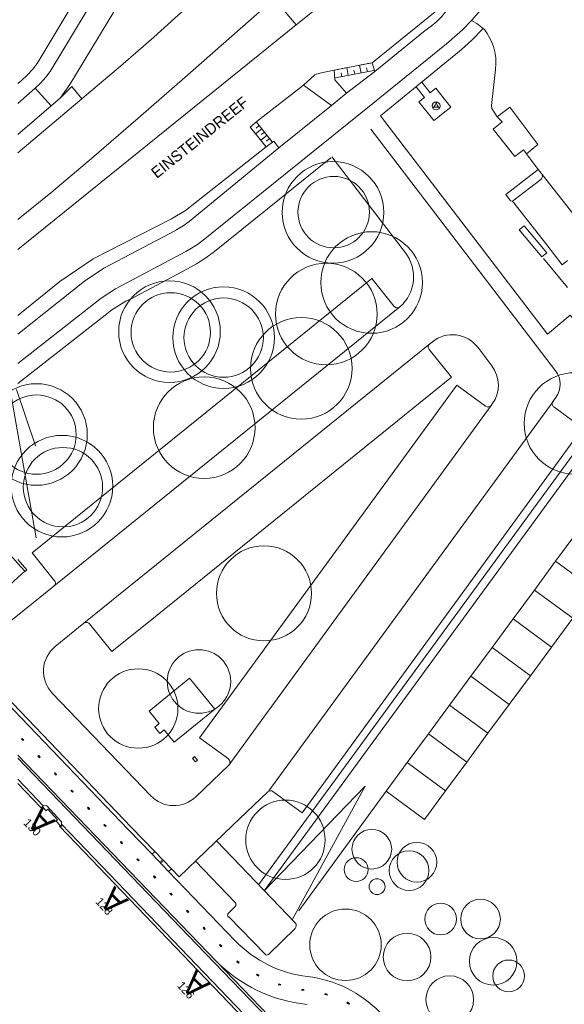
# Model space of a CAD drawing. Header units: metres. Extents: x 134994 to 136506, y 457393 to 459006.
# Tile 93 of 171: x 135500 to 135569, y 458075 to 458199. Entities that reach past the tile are written whole.
import ezdxf
from ezdxf.enums import TextEntityAlignment as Align

# ---------------------------------------------------------------- set-up
doc = ezdxf.new("R2010")
doc.units = ezdxf.units.M
for name, color, linetype, lineweight in [('B-PV-GR-BOOM-G', 250, 'Continuous', 13), ('B-WE-GR-BOOM-S', 250, 'Continuous', 13), ('B-WE-GW_TALUDLIJNEN', 251, 'Continuous', 5), ('B-WE-KG_BEBOUWING', 251, 'Continuous', 20), ('B-WE-KG_HUISNR', 251, 'Continuous', 5), ('B-WE-KG_ONDERGROND_REST', 251, 'Continuous', 5), ('B-WE-KG_STRAATNAAM', 251, 'Continuous', 5), ('N-WE-KG_BEBOUWING', 250, 'Continuous', 13)]:
    doc.layers.add(name, color=color, linetype=linetype, lineweight=lineweight)
doc.styles.add('Styledgn000', font='dgn000.shx')

# ---------------------------------------------------------------- blocks, each defined once
blk = doc.blocks.new('SGR-BOOM_02')
blk.add_circle((0, 0), 6.4)

msp = doc.modelspace()

# ---------------------------------------------------------------- hatches: boundary and pattern name
at = {"layer": 'B-WE-KG_ONDERGROND_REST'}
for points in [[(135500.54, 458108.43), (135500.73, 458108.23), (135500.65, 458108.15), (135500.45, 458108.35)], [(135502.62, 458106.26), (135502.81, 458106.07), (135502.72, 458105.98), (135502.53, 458106.18)], [(135504.69, 458104.1), (135504.88, 458103.9), (135504.8, 458103.82), (135504.61, 458104.02)], [(135506.77, 458101.93), (135506.96, 458101.73), (135506.87, 458101.65), (135506.68, 458101.85)], [(135508.85, 458099.77), (135509.04, 458099.57), (135508.95, 458099.49), (135508.76, 458099.69)], [(135510.92, 458097.6), (135511.11, 458097.4), (135511.03, 458097.32), (135510.83, 458097.52)], [(135513, 458095.44), (135513.19, 458095.24), (135513.1, 458095.16), (135512.91, 458095.35)], [(135515.08, 458093.28), (135515.27, 458093.08), (135515.18, 458092.99), (135514.99, 458093.19)], [(135517.16, 458091.11), (135517.35, 458090.91), (135517.26, 458090.83), (135517.07, 458091.03)], [(135519.24, 458088.95), (135519.43, 458088.75), (135519.34, 458088.67), (135519.15, 458088.87)], [(135521.32, 458086.79), (135521.51, 458086.59), (135521.42, 458086.51), (135521.23, 458086.71)], [(135523.4, 458084.63), (135523.59, 458084.43), (135523.5, 458084.35), (135523.31, 458084.55)], [(135525.48, 458082.47), (135525.67, 458082.27), (135525.58, 458082.18), (135525.39, 458082.38)], [(135527.63, 458080.4), (135527.85, 458080.22), (135527.78, 458080.13), (135527.56, 458080.3)], [(135530.11, 458078.72), (135530.35, 458078.59), (135530.29, 458078.49), (135530.05, 458078.62)], [(135532.84, 458077.52), (135533.1, 458077.43), (135533.06, 458077.32), (135532.8, 458077.4)], [(135535.74, 458076.81), (135536.01, 458076.78), (135536, 458076.66), (135535.72, 458076.7)], [(135538.7, 458076.29), (135538.96, 458076.21), (135538.93, 458076.09), (135538.66, 458076.17)], [(135541.5, 458075.18), (135541.74, 458075.05), (135541.68, 458074.94), (135541.44, 458075.08)]]:
    msp.add_hatch(color=256, dxfattribs=at).paths.add_polyline_path(points)

# ---------------------------------------------------------------- linework, layer by layer
at = {"layer": 'B-PV-GR-BOOM-G'}
for centre, radius in [((135539.77, 458174.75), 4.5), ((135519.25, 458159.6), 5), ((135525.91, 458158.94), 5), ((135502.34, 458146.72), 5), ((135505.67, 458140.09), 5), ((135530.99, 458126.71), 5.99), ((135522.8, 458115.61), 4), ((135515.16, 458112.2), 5), ((135533.69, 458095.66), 5), ((135544.57, 458094.47), 2.5), ((135550.25, 458092.83), 2.5), ((135542.6, 458091.9), 1.5), ((135549.26, 458091.78), 2.5), ((135545.23, 458089.75), 1), ((135558.26, 458085.67), 2.5), ((135541.25, 458082.43), 4.5), ((135553.24, 458085.67), 2), ((135549.01, 458080.89), 3), ((135559.85, 458080.35), 3), ((135561.79, 458078.51), 2), ((135554.38, 458075.52), 3)]:
    msp.add_circle(centre, radius, dxfattribs=at)
at = {"layer": 'B-WE-GW_TALUDLIJNEN'}
for p, q in [((135499.11, 458151.87), (135502.31, 458133.71)), ((135499.81, 458152.41), (135502.23, 458145.31))]:
    msp.add_line(p, q, dxfattribs=at)
at = {"layer": 'B-WE-KG_BEBOUWING', "flags": 128}
msp.add_lwpolyline([(135492.65, 458135.56), (135494.15, 458136.94), (135494.2, 458136.99), (135500, 458130.46), (135500.87, 458129.49), (135500, 458128.71), (135496.37, 458125.44), (135489.7, 458132.93)], close=True, dxfattribs=at)
at = {"layer": 'B-WE-KG_ONDERGROND_REST'}
for p, q in [((135533.67, 458200), (135535.04, 458198.36)), ((135537.1, 458200), (135535.04, 458198.36)), ((135552.56, 458200), (135544.63, 458193.57)), ((135558.1, 458200), (135557.12, 458198.9)), ((135500, 458170.04), (135535.04, 458198.36)), ((135544.63, 458193.57), (135539.82, 458192.65)), ((135539.82, 458192.65), (135540.42, 458192.77)), ((135539.93, 458191.44), (135539.82, 458192.65)), ((135540.01, 458191.67), (135544.82, 458192.59)), ((135540.82, 458192.84), (135542.02, 458193.07)), ((135544.93, 458192.49), (135541.39, 458189.75)), ((135541.61, 458191.98), (135541.42, 458192.96)), ((135542.41, 458192.13), (135542.32, 458192.62)), ((135542.43, 458193.15), (135543.63, 458193.38)), ((135543.21, 458192.28), (135543.03, 458193.27)), ((135544.02, 458192.43), (135543.92, 458192.93)), ((135544.03, 458193.46), (135544.63, 458193.57)), ((135544.63, 458193.57), (135544.93, 458192.49)), ((135500, 458190.96), (135500.45, 458191.35)), ((135541.39, 458189.75), (135539.93, 458191.44)), ((135540.81, 458191.82), (135540.71, 458192.32)), ((135502.17, 458190.39), (135500, 458188.43)), ((135504.17, 458188.14), (135502.17, 458190.39)), ((135535.97, 458190.75), (135539.51, 458188.2)), ((135505.31, 458189.11), (135504.17, 458188.14)), ((135539.51, 458188.2), (135541.39, 458189.75)), ((135504.17, 458188.14), (135500, 458184.53)), ((135539.51, 458188.2), (135532.84, 458182.86)), ((135559.7, 458187.81), (135559.63, 458188.19)), ((135552.85, 458186.65), (135553.35, 458187.06)), ((135529.52, 458185.15), (135529.27, 458185.45)), ((135529.27, 458185.45), (135531.25, 458182.98)), ((135530.18, 458184.32), (135529.69, 458184.94)), ((135530.71, 458185.25), (135529.93, 458184.63)), ((135530.39, 458185.67), (135529.99, 458185.35)), ((135532.04, 458183.6), (135530.05, 458186.08)), ((135530.84, 458183.49), (135530.35, 458184.11)), ((135531.38, 458184.43), (135530.59, 458183.8)), ((135531.05, 458184.84), (135530.65, 458184.53)), ((135532.25, 458183.69), (135531.25, 458182.98)), ((135531.7, 458184.02), (135531.31, 458183.7)), ((135532.84, 458182.86), (135532.25, 458183.69)), ((135531.25, 458182.98), (135531.01, 458183.29)), ((135563.75, 458173.04), (135563.12, 458172.54)), ((135563.12, 458172.54), (135565.99, 458169.12)), ((135563.75, 458173.04), (135566.61, 458169.63)), ((135566.61, 458169.63), (135565.99, 458169.12)), ((135566.17, 458168.9), (135569.22, 458165.26)), ((135504.54, 458127.61), (135548.11, 458162.82)), ((135508.31, 458122.94), (135551.87, 458158.14)), ((135529.7, 458109.39), (135559.6, 458150.4)), ((135531.61, 458101.84), (135567.39, 458150.9)), ((135500.88, 458129.47), (135500.87, 458129.49)), ((135497.03, 458114.53), (135513.92, 458096.92)), ((135497.39, 458114.88), (135514.28, 458097.26)), ((135504.33, 458114.15), (135516.74, 458101.2)), ((135526.55, 458105.08), (135529.7, 458109.39)), ((135500.45, 458108.35), (135500.54, 458108.43)), ((135500.65, 458108.15), (135500.45, 458108.35)), ((135500.54, 458108.43), (135500.73, 458108.23)), ((135500.73, 458108.23), (135500.65, 458108.15)), ((135502.53, 458106.18), (135502.62, 458106.26)), ((135502.72, 458105.98), (135502.53, 458106.18)), ((135502.62, 458106.26), (135502.81, 458106.07)), ((135502.81, 458106.07), (135502.72, 458105.98)), ((135504.61, 458104.02), (135504.69, 458104.1)), ((135504.8, 458103.82), (135504.61, 458104.02)), ((135504.69, 458104.1), (135504.88, 458103.9)), ((135504.88, 458103.9), (135504.8, 458103.82)), ((135506.68, 458101.85), (135506.77, 458101.93)), ((135506.87, 458101.65), (135506.68, 458101.85)), ((135506.77, 458101.93), (135506.96, 458101.73)), ((135506.96, 458101.73), (135506.87, 458101.65)), ((135502.89, 458099.71), (135503.08, 458099.83)), ((135508.76, 458099.69), (135508.85, 458099.77)), ((135508.95, 458099.49), (135508.76, 458099.69)), ((135508.85, 458099.77), (135509.04, 458099.57)), ((135509.04, 458099.57), (135508.95, 458099.49)), ((135507.6, 458095.44), (135505.49, 458097.63)), ((135510.83, 458097.52), (135510.92, 458097.6)), ((135511.03, 458097.32), (135510.83, 458097.52)), ((135510.92, 458097.6), (135511.11, 458097.4)), ((135511.11, 458097.4), (135511.03, 458097.32)), ((135513.92, 458096.92), (135516.89, 458093.83)), ((135514.28, 458097.27), (135517.25, 458094.18)), ((135520.3, 458091), (135527.04, 458097.48)), ((135512.91, 458095.35), (135513, 458095.44)), ((135513.1, 458095.16), (135512.91, 458095.35)), ((135513, 458095.44), (135513.19, 458095.24)), ((135513.19, 458095.24), (135513.1, 458095.16)), ((135514.99, 458093.19), (135515.08, 458093.28)), ((135515.18, 458092.99), (135514.99, 458093.19)), ((135515.08, 458093.28), (135515.27, 458093.08)), ((135516.89, 458093.83), (135517.25, 458094.18)), ((135516.89, 458093.83), (135518.97, 458091.67)), ((135517.25, 458094.18), (135519.33, 458092.01)), ((135515.27, 458093.08), (135515.18, 458092.99)), ((135518.97, 458091.67), (135519.33, 458092.01)), ((135519.33, 458092.01), (135520.3, 458091)), ((135517.07, 458091.03), (135517.16, 458091.11)), ((135517.26, 458090.83), (135517.07, 458091.03)), ((135517.16, 458091.11), (135517.35, 458090.91)), ((135517.35, 458090.91), (135517.26, 458090.83)), ((135518.97, 458091.67), (135527.38, 458082.93)), ((135519.15, 458088.87), (135519.24, 458088.95)), ((135519.34, 458088.67), (135519.15, 458088.87)), ((135519.24, 458088.95), (135519.43, 458088.75)), ((135519.43, 458088.75), (135519.34, 458088.67)), ((135521.23, 458086.71), (135521.32, 458086.79)), ((135521.42, 458086.51), (135521.23, 458086.71)), ((135521.32, 458086.79), (135521.51, 458086.59)), ((135521.51, 458086.59), (135521.42, 458086.51)), ((135523.31, 458084.55), (135523.4, 458084.63)), ((135523.5, 458084.35), (135523.31, 458084.55)), ((135523.4, 458084.63), (135523.59, 458084.43)), ((135523.59, 458084.43), (135523.5, 458084.35)), ((135525.39, 458082.38), (135525.48, 458082.47)), ((135525.58, 458082.18), (135525.39, 458082.38)), ((135525.48, 458082.47), (135525.67, 458082.27)), ((135525.67, 458082.27), (135525.58, 458082.18)), ((135527.56, 458080.3), (135527.63, 458080.4)), ((135527.78, 458080.13), (135527.56, 458080.3)), ((135527.63, 458080.4), (135527.85, 458080.22)), ((135527.85, 458080.22), (135527.78, 458080.13)), ((135530.05, 458078.62), (135530.11, 458078.72)), ((135530.29, 458078.49), (135530.05, 458078.62)), ((135530.11, 458078.72), (135530.35, 458078.59)), ((135530.35, 458078.59), (135530.29, 458078.49)), ((135532.8, 458077.4), (135532.84, 458077.52)), ((135533.06, 458077.32), (135532.8, 458077.4)), ((135532.84, 458077.52), (135533.1, 458077.43)), ((135533.1, 458077.43), (135533.06, 458077.32)), ((135535.72, 458076.7), (135535.74, 458076.81)), ((135536, 458076.66), (135535.72, 458076.7)), ((135535.74, 458076.81), (135536.01, 458076.78)), ((135536.01, 458076.78), (135536, 458076.66)), ((135538.66, 458076.17), (135538.7, 458076.29)), ((135538.93, 458076.09), (135538.66, 458076.17)), ((135538.7, 458076.29), (135538.96, 458076.21)), ((135538.96, 458076.21), (135538.93, 458076.09)), ((135541.44, 458075.08), (135541.5, 458075.18)), ((135541.68, 458074.94), (135541.44, 458075.08)), ((135541.5, 458075.18), (135541.74, 458075.05)), ((135541.74, 458075.05), (135541.68, 458074.94))]:
    msp.add_line(p, q, dxfattribs=at)
at = {"layer": 'B-WE-KG_ONDERGROND_REST', "flags": 128}
for points in [[(135500.45, 458191.35), (135501.18, 458192.03), (135501.86, 458192.76), (135502.41, 458193.47), (135506.32, 458200), (135506.66, 458200.57), (135513.8, 458212.48), (135514.6, 458213.44), (135515.13, 458214.01)], [(135530.41, 458200), (135521.01, 458191.72), (135515.16, 458186.59), (135509.25, 458181.52), (135504.13, 458177.2), (135500, 458173.82)], [(135508.6, 458200), (135504.08, 458192.47), (135503.52, 458191.75), (135502.85, 458191.02), (135502.17, 458190.39)], [(135505.31, 458189.11), (135506.53, 458190.85), (135512.07, 458200)], [(135520.65, 458200), (135517.1, 458196.81), (135512.9, 458193.14), (135508.65, 458189.53), (135508.04, 458189.03)], [(135544.93, 458192.49), (135551.3, 458197.65), (135552.04, 458198.18), (135552.74, 458198.77), (135553.38, 458199.42), (135553.86, 458200)], [(135544.68, 458188.44), (135553.96, 458195.96), (135554.99, 458196.82), (135555.97, 458197.74), (135557.12, 458198.9)], [(135557.12, 458198.9), (135557.79, 458198.5), (135558.42, 458198.03), (135558.74, 458197.75)], [(135575.18, 458156.43), (135572.25, 458158.6), (135569.53, 458161.78), (135566.71, 458159.37), (135545.68, 458186.88), (135555.61, 458195.03), (135556.24, 458195.56), (135557.2, 458196.47), (135558.6, 458197.88)], [(135558.74, 458197.75), (135559.11, 458197.26), (135559.28, 458196.98), (135559.61, 458196.33), (135559.88, 458195.64), (135560.06, 458194.93), (135560.17, 458194.2), (135560.19, 458193.46), (135560.14, 458192.73), (135559.63, 458188.19)], [(135539.82, 458192.65), (135537.82, 458192.22), (135537.38, 458192.05), (135535.97, 458190.75)], [(135553.35, 458187.06), (135554.52, 458187.98), (135552.64, 458190.36), (135551.93, 458189.8), (135550.87, 458191.14)], [(135508.04, 458189.03), (135506.81, 458190.58), (135505.31, 458189.11)], [(135529.27, 458185.45), (135530.13, 458186.21), (135535.97, 458190.75)], [(135550.15, 458190.55), (135551.2, 458189.21), (135550.5, 458188.67), (135552.38, 458186.28), (135552.85, 458186.65)], [(135500, 458182.24), (135507.8, 458188.82), (135508.04, 458189.03)], [(135544.68, 458188.44), (135536.95, 458182.18)], [(135560.36, 458186.77), (135559.7, 458187.81)], [(135561.94, 458187.98), (135560.36, 458186.77)], [(135561.94, 458187.98), (135565.49, 458183.29), (135564.04, 458182.08)], [(135560.98, 458186.11), (135560.36, 458186.77)], [(135560.98, 458186.11), (135559.86, 458185.22), (135562.57, 458181.74), (135563.65, 458182.58)], [(135531.25, 458182.98), (135521.1, 458174.96), (135519.34, 458173.92), (135509.48, 458168.85), (135505.26, 458165.99), (135500, 458161.74)], [(135500, 458159.39), (135508.4, 458166.05), (135510.81, 458167.67), (135519.12, 458172.07), (135519.99, 458172.51), (135520.83, 458173.03), (135521.57, 458173.57), (135532.84, 458182.86)], [(135564.04, 458182.08), (135563.65, 458182.58)], [(135500, 458155.66), (135510.47, 458163.91), (135512.29, 458165.08), (135521.16, 458169.79), (135521.66, 458170.08), (135522.62, 458170.69), (135523.54, 458171.37), (135524.41, 458172.11), (135536.95, 458182.18)], [(135500, 458153.17), (135511, 458161.78), (135511.83, 458162.42), (135512.7, 458163), (135513.61, 458163.52), (135514.16, 458163.78), (135521.35, 458167.6), (135522.48, 458168.22), (135523.56, 458168.91), (135524.6, 458169.66), (135524.95, 458169.94), (135539.39, 458181.6)], [(135564.04, 458182.08), (135564.02, 458182.07)], [(135565.53, 458180.12), (135564.04, 458182.08)], [(135562.3, 458176.12), (135562.02, 458176.18), (135561.44, 458176.98), (135565.53, 458180.12)], [(135565.53, 458180.12), (135565.91, 458179.66), (135566.03, 458179.49)], [(135565.85, 458178.86), (135562.3, 458176.12)], [(135566.03, 458179.49), (135566.07, 458179.29), (135566.03, 458179.1), (135565.92, 458178.93), (135565.85, 458178.86)], [(135566.03, 458179.49), (135572.52, 458171.2)], [(135562.3, 458176.12), (135566.62, 458170.61), (135568.55, 458168.12), (135569.2, 458168.65)], [(135575.95, 458150.76), (135531.02, 458089.24), (135543.74, 458102.43), (135534.54, 458085.59)], [(135500, 458130.96), (135501.12, 458129.69), (135500.88, 458129.47)], [(135516.54, 458111.85), (135517.78, 458110.32), (135517.23, 458109.87), (135517.88, 458109.06), (135518.43, 458109.51), (135519.69, 458107.96), (135524.79, 458112.12), (135521.63, 458116.01), (135516.54, 458111.85)], [(135500, 458106.34), (135522.79, 458082.65), (135567.02, 458036.7), (135577.38, 458025.83), (135581.36, 458021.67), (135586.09, 458016.62), (135590.76, 458011.51), (135595.38, 458006.34), (135599.94, 458001.13), (135614.25, 457984.11), (135622.14, 457974.75), (135625.1, 457971.34), (135629.66, 457965.98), (135630.85, 457964.63), (135636.28, 457958.53), (135641.78, 457952.48), (135647.33, 457946.48), (135652.95, 457940.54), (135658.62, 457934.66), (135668.01, 457925.1), (135669.09, 457924.11), (135675.68, 457917.45)], [(135500, 458105.95), (135522.53, 458082.47), (135566.77, 458036.52), (135577.12, 458025.65), (135581.9, 458020.64), (135586.63, 458015.58), (135591.29, 458010.46), (135595.9, 458005.29), (135599.68, 458000.95), (135613.99, 457983.94), (135621.88, 457974.58), (135629.41, 457965.8), (135634.83, 457959.69), (135640.31, 457953.62), (135645.86, 457947.62), (135651.46, 457941.66), (135657.11, 457935.77), (135658.36, 457934.48), (135667.76, 457924.93), (135668.83, 457923.93), (135672.46, 457920.23), (135675.51, 457917.24)], [(135522.23, 458106.14), (135522.63, 458105.69), (135522.38, 458105.47), (135521.98, 458105.91), (135522.23, 458106.14)], [(135500, 458103.29), (135501.67, 458101.53)], [(135502.89, 458099.71), (135500, 458102.76)], [(135501.67, 458101.53), (135503.2, 458099.94)], [(135546.36, 458101.77), (135535.36, 458086.71)], [(135503.2, 458099.94), (135503.08, 458099.83)], [(135503.08, 458099.83), (135503.55, 458099.32), (135503.77, 458099.52), (135504.98, 458098.17), (135504.8, 458098), (135505.31, 458097.45)], [(135505.49, 458097.63), (135505.48, 458097.93), (135503.64, 458099.92), (135503.27, 458099.99), (135503.2, 458099.94)], [(135507.34, 458095.19), (135505.23, 458097.38), (135505.31, 458097.45)], [(135505.31, 458097.45), (135505.42, 458097.32), (135505.52, 458097.42), (135505.49, 458097.46), (135505.49, 458097.63)], [(135507.34, 458095.19), (135535.21, 458066.09), (135545.91, 458054.84)], [(135507.6, 458095.44), (135535.38, 458066.45), (135546.17, 458055.09)]]:
    msp.add_lwpolyline(points, dxfattribs=at)
at = {"layer": 'B-WE-KG_ONDERGROND_REST'}
for points in [[(135544.44, 458185.21), (135567.72, 458154.76, -0.332135), (135567.76, 458151.41), (135567.39, 458150.91, 0.414214), (135567.5, 458150.2), (135571.95, 458146.96)], [(135494.19, 458124.78), (135495.29, 458123.65, 0.38845), (135499.33, 458123.4), (135504.54, 458127.61, 0.414214), (135504.62, 458128.31), (135501.79, 458131.81), (135544.57, 458166.38), (135547.39, 458162.88, 0.424953), (135548.11, 458162.82, 0.395729), (135548.8, 458169.63), (135539.55, 458181.73)], [(135522.4, 458101.08), (135526.56, 458105.08, 0.466355), (135526.5, 458105.84), (135522.86, 458108.5), (135527.31, 458114.6), (135555.26, 458152.94), (135558.9, 458150.29, 0.414214), (135559.6, 458150.4), (135559.74, 458150.59, 0.333882), (135559.67, 458155.39), (135557.9, 458157.73, 0.422169), (135552.2, 458158.41), (135551.87, 458158.14, 0.414214), (135551.79, 458157.44), (135554.62, 458153.94), (135517.52, 458123.95), (135511.84, 458119.37), (135509.02, 458122.87, 0.414214), (135508.31, 458122.94), (135504.7, 458120.02)]]:
    msp.add_lwpolyline(points, format="xyb", dxfattribs=at)
msp.add_lwpolyline([(135575.15, 458151.35), (135530.31, 458089.97)], dxfattribs=at)
at = {"layer": 'B-WE-KG_ONDERGROND_REST', "flags": 128}
for points in [[(135572.19, 458147.28), (135571.37, 458147.88), (135535.79, 458099.07), (135532.12, 458101.75, 0.362363), (135531.48, 458101.71), (135527.04, 458097.48)], [(135522.35, 458092.97), (135527.36, 458087.75, -0.38975), (135527.37, 458087.24), (135526.52, 458086.42, 0.421469), (135526.51, 458085.92), (135526.56, 458085.96), (135531.12, 458081.23, 0.414136), (135531.54, 458081.22), (135534.91, 458084.48, 0.413633), (135534.92, 458085.18), (135524.99, 458095.51)]]:
    msp.add_lwpolyline(points, format="xyb", dxfattribs=at)
at = {"layer": 'B-WE-KG_ONDERGROND_REST'}
for centre, radius in [((135552.66, 458188.14), 0.5), ((135518.11, 458092.92), 0.1)]:
    msp.add_circle(centre, radius, dxfattribs=at)
for centre, radius, start, end in [((135551.68, 458188.71), 0.984, 303.8961, 356.038), ((135553.64, 458188.71), 0.982, 183.9307, 236.2452), ((135552.66, 458186.99), 0.999, 64.2764, 115.7204), ((135507.22, 458116.91), 4, 128.9419, 223.7915), ((135519.63, 458103.97), 4, 223.7915, 313.8936), ((135538.19, 458093.33), 15, 223.8936, 263.43), ((135538.19, 458093.33), 18.5, 223.8936, 264.5118), ((135534.76, 458063.52), 15, 43.9355, 83.43)]:
    msp.add_arc(centre, radius, start, end, dxfattribs=at)
at = {"layer": 'N-WE-KG_BEBOUWING', "flags": 128}
for points in [[(135567.72, 458130.75), (135570.39, 458134.38), (135575.22, 458130.82), (135572.55, 458127.19), (135567.72, 458130.75)], [(135565.05, 458127.13), (135567.72, 458130.75), (135572.55, 458127.19), (135569.88, 458123.57), (135565.05, 458127.13)], [(135562.38, 458123.51), (135565.05, 458127.13), (135569.88, 458123.57), (135567.21, 458119.95), (135562.38, 458123.51)], [(135559.71, 458119.89), (135562.38, 458123.51), (135567.21, 458119.95), (135564.54, 458116.33), (135559.71, 458119.89)], [(135557.04, 458116.26), (135559.71, 458119.89), (135564.54, 458116.33), (135561.87, 458112.7), (135557.04, 458116.26)], [(135554.37, 458112.64), (135557.04, 458116.26), (135561.87, 458112.7), (135559.2, 458109.08), (135554.37, 458112.64)], [(135551.7, 458109.02), (135554.37, 458112.64), (135559.2, 458109.08), (135556.53, 458105.46), (135551.7, 458109.02)], [(135549.03, 458105.4), (135551.7, 458109.02), (135556.53, 458105.46), (135553.86, 458101.84), (135549.03, 458105.4)], [(135546.36, 458101.77), (135549.03, 458105.4), (135553.86, 458101.84), (135551.19, 458098.21), (135546.36, 458101.77)]]:
    msp.add_lwpolyline(points, dxfattribs=at)

# ---------------------------------------------------------------- block references
at = {"layer": 'B-WE-GR-BOOM-S', "rotation": 315}
for p in [(135539.68, 458174.72), (135544.54, 458165.88), (135538.84, 458161.91), (135519.09, 458159.69), (135525.9, 458158.94), (135535.69, 458155.06), (135523.46, 458147.59), (135570.15, 458148.12), (135502.34, 458146.73), (135505.55, 458140.22)]:
    msp.add_blockref('SGR-BOOM_02', p, dxfattribs=at)

# ---------------------------------------------------------------- texts
at = {"layer": 'B-WE-KG_HUISNR', "style": 'Styledgn000'}
for rotation, p in [(133.2491, (135503.95, 458098.96)), (135.0285, (135513.08, 458088.97)), (136.1534, (135523.37, 458078.41))]:
    msp.add_text('A', height=3, rotation=rotation, dxfattribs=at).set_placement(p, align=Align.CENTER)
at = {"layer": 'B-WE-KG_HUISNR', "linetype": 'Continuous', "style": 'Styledgn000'}
for s, rotation, p in [('130', 314.1298, (135502.63, 458096.39)), ('128', 312.402, (135511.67, 458086.42)), ('126', 312.402, (135521.95, 458075.85))]:
    msp.add_text(s, height=1.054, rotation=rotation, dxfattribs=at).set_placement(p, align=Align.MIDDLE_RIGHT)
at = {"layer": 'B-WE-KG_STRAATNAAM', "style": 'Styledgn000'}
msp.add_text('EINSTEINDREEF', height=1.4, rotation=38.8252, dxfattribs=at).set_placement((135529.16, 458188.32), align=Align.RIGHT)
msp.add_text('EINSTEINDREEF', height=1.4, rotation=38.8252, dxfattribs=at).set_placement((135529.16, 458188.32), align=Align.RIGHT)
msp.add_text('EINSTEINDREEF', height=1.4, rotation=38.8252, dxfattribs=at).set_placement((135529.16, 458188.32), align=Align.RIGHT)

doc.saveas('drawing.dxf')
